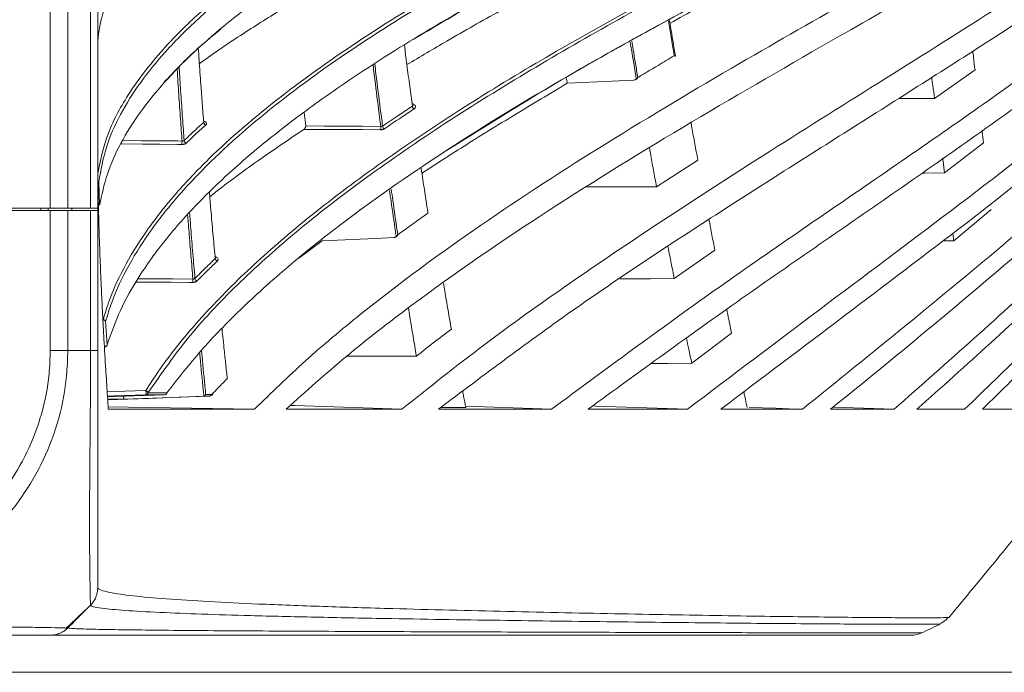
# Model space of a CAD drawing. Header units: millimetres. Extents: x 0 to 1118, y 0 to 864.
# Tile 143 of 256: x 392 to 412, y 410 to 423. Entities that reach past the tile are written whole.
import ezdxf

# ---------------------------------------------------------------- set-up
doc = ezdxf.new("R2010")
doc.units = ezdxf.units.MM
doc.styles.add('SLDTEXTSTYLE3', font='TXT', dxfattribs={"width": 0.605})
doc.dimstyles.new('SLDDIMSTYLE0', dxfattribs={"dimtxt": 3.175, "dimasz": 3.302, "dimexe": 0, "dimexo": 0.0625, "dimgap": 0.79375, "dimtad": 0, "dimtih": 1, "dimtoh": 1, "dimdec": 0, "dimlfac": 4, "dimrnd": 1e-09, "dimzin": 12, "dimdsep": 46, "dimtxsty": 'SLDTEXTSTYLE3', "dimsah": 1, "dimcen": 0.09, "dimadec": 0, "dimazin": 3, "dimtfac": 1, "dimtofl": 0, "dimtmove": 0, "dimatfit": 3, "dimfxl": 1, "dimfrac": 2, "dimtolj": 1, "dimtzin": 12, "dimarcsym": 0})
doc.dimstyles.new('SLDDIMSTYLE1', dxfattribs={"dimtxt": 3.175, "dimasz": 3.302, "dimexe": 0, "dimexo": 0.0625, "dimgap": 0.79375, "dimtad": 0, "dimtih": 1, "dimtoh": 1, "dimdec": 1, "dimlfac": 4, "dimrnd": 1e-09, "dimzin": 12, "dimdsep": 46, "dimtxsty": 'SLDTEXTSTYLE3', "dimsah": 1, "dimcen": 0.09, "dimadec": 0, "dimazin": 3, "dimtfac": 1, "dimtofl": 0, "dimtmove": 0, "dimatfit": 3, "dimfxl": 1, "dimfrac": 2, "dimtolj": 1, "dimtzin": 12, "dimarcsym": 0})

# ---------------------------------------------------------------- blocks, each defined once
blk = doc.blocks.new('_D')
at = {"color": 7, "linetype": 'Continuous', "lineweight": 0}
for p, q in [((297.585, 452.012), (447.586, 452.012)), ((445.986, 452.012), (445.986, 433.574)), ((445.986, 410.262), (445.986, 428.701)), ((390.092, 410.262), (447.586, 410.262))]:
    blk.add_line(p, q, dxfattribs=at)
for points in [[(445.986, 452.012), (445.478, 448.71), (446.494, 448.71)], [(445.986, 410.262), (446.494, 413.564), (445.478, 413.564)]]:
    blk.add_solid(points, dxfattribs=at)
at = {"color": 7, "linetype": 'Continuous', "lineweight": 0, "insert": (442.348, 432.794), "char_height": 3.175, "attachment_point": 1, "style": 'SLDTEXTSTYLE3'}
blk.add_mtext('167', dxfattribs=at)
blk = doc.blocks.new('_D_1')
at = {"color": 7, "linetype": 'Continuous', "lineweight": 0}
for p, q in [((378.572, 515.387), (455.724, 515.387)), ((454.124, 515.387), (454.124, 465.625)), ((454.124, 410.262), (454.124, 460.025)), ((390.092, 410.262), (455.724, 410.262))]:
    blk.add_line(p, q, dxfattribs=at)
for centre, start, end in [((453.54, 462.461), 153.4349, 206.5651), ((454.708, 462.461), 333.4349, 26.5651)]:
    blk.add_arc(centre, 5.448, start, end, dxfattribs=at)
for points in [[(454.124, 515.387), (453.616, 512.085), (454.632, 512.085)], [(454.124, 410.262), (454.632, 413.564), (453.616, 413.564)]]:
    blk.add_solid(points, dxfattribs=at)
at = {"color": 7, "linetype": 'Continuous', "lineweight": 0, "insert": (448.667, 464.117), "char_height": 3.175, "attachment_point": 1, "style": 'SLDTEXTSTYLE3'}
blk.add_mtext('420.5', dxfattribs=at)

msp = doc.modelspace()

# ---------------------------------------------------------------- linework, layer by layer
at = {"color": 7, "linetype": 'Continuous', "lineweight": 15}
for p, q in [((392.397, 419.637), (392.397, 476.387)), ((392.751, 476.387), (392.751, 419.637)), ((393.208, 419.637), (393.208, 476.387)), ((393.354, 476.387), (393.354, 419.637)), ((405.012, 422.708), (404.991, 422.836)), ((411.06, 422.426), (410.243, 421.852)), ((397.555, 421.294), (397.519, 421.567)), ((411.231, 420.953), (410.446, 420.346)), ((405.465, 420.607), (404.632, 420.068)), ((393.392, 419.692), (393.376, 420.17)), ((392.397, 419.637), (388.104, 419.637)), ((388.163, 419.587), (392.397, 419.587)), ((392.204, 419.637), (392.204, 419.587)), ((392.355, 419.637), (392.354, 419.587)), ((392.397, 419.637), (392.751, 419.637)), ((392.397, 416.763), (392.397, 419.587)), ((392.397, 419.587), (392.751, 419.587)), ((392.751, 419.637), (393.208, 419.637)), ((392.751, 419.587), (392.751, 416.762)), ((392.751, 419.587), (393.208, 419.587)), ((392.829, 419.637), (392.829, 419.587)), ((393.208, 419.637), (393.354, 419.637)), ((393.208, 416.762), (393.208, 419.587)), ((393.208, 419.587), (393.354, 419.587)), ((393.354, 419.637), (393.354, 419.587)), ((393.354, 419.587), (393.354, 416.763)), ((411.384, 419.611), (410.629, 418.975)), ((410.609, 419.124), (410.629, 418.975)), ((397.885, 418.973), (397.414, 418.627)), ((410.411, 418.973), (410.629, 418.975)), ((405.809, 418.788), (404.99, 418.213)), ((393.544, 416.874), (393.513, 417.345)), ((406.146, 417.11), (405.343, 416.503)), ((392.751, 416.762), (393.208, 416.762)), ((393.879, 415.781), (393.873, 415.836)), ((402.513, 415.575), (400.777, 415.635)), ((392.912, 411.32), (393.208, 411.616)), ((409.987, 411.06), (409.983, 411.06))]:
    msp.add_line(p, q, dxfattribs=at)
at = {"color": 7, "linetype": 'Continuous', "lineweight": 15, "flags": 128}
for points in [[(402.83, 422.157), (403.737, 422.201), (404.167, 422.222)], [(409.513, 421.848), (409.846, 421.85), (410.243, 421.852)], [(397.555, 421.294), (397.933, 421.292), (398.311, 421.29), (398.329, 421.29), (398.698, 421.288), (399.068, 421.286)], [(399.068, 421.218), (399.055, 421.218), (398.692, 421.22), (398.329, 421.222), (397.921, 421.224), (397.514, 421.226)], [(409.986, 420.342), (410.048, 420.343), (410.446, 420.346)], [(403.194, 420.066), (403.666, 420.066), (404.149, 420.067), (404.632, 420.068)], [(397.885, 418.973), (398.959, 419.025), (399.33, 419.043)], [(403.894, 418.208), (404.026, 418.208), (404.508, 418.211), (404.99, 418.213)], [(398.382, 416.647), (398.649, 416.647), (399.218, 416.648), (399.786, 416.648)], [(404.53, 416.497), (404.86, 416.499), (405.343, 416.503)], [(393.551, 415.825), (394.089, 415.844), (394.706, 415.865)], [(393.555, 415.765), (393.751, 415.772), (394.377, 415.794), (394.989, 415.815), (395.601, 415.837)], [(393.879, 415.781), (395.04, 415.821), (395.483, 415.837)], [(396.518, 415.575), (395.671, 415.59), (394.825, 415.604), (393.978, 415.619), (393.564, 415.626)], [(399.493, 415.575), (397.338, 415.649), (397.244, 415.652)], [(405.259, 415.575), (404.642, 415.596), (404.025, 415.617), (403.408, 415.639), (403.341, 415.641)], [(407.576, 415.575), (407.308, 415.584), (407.039, 415.593), (406.77, 415.603), (406.502, 415.612)], [(409.427, 415.575), (408.812, 415.596), (408.198, 415.617)]]:
    msp.add_lwpolyline(points, dxfattribs=at)
at = {"color": 9, "linetype": 'Continuous', "lineweight": 15, "flags": 128}
for points in [[(395.056, 420.921), (394.962, 420.922), (394.609, 420.925), (394.256, 420.929), (393.825, 420.933), (393.818, 420.933)], [(393.858, 421.001), (394.238, 420.997), (394.256, 420.997), (394.962, 420.991), (395.056, 420.99)], [(395.276, 418.135), (395.198, 418.136), (394.839, 418.138), (394.479, 418.14), (394.13, 418.142)], [(394.168, 418.211), (394.461, 418.209), (394.479, 418.209), (394.878, 418.207), (395.276, 418.204)], [(393.545, 415.927), (393.687, 415.932), (394.325, 415.953)], [(394.325, 415.864), (393.685, 415.843), (393.551, 415.838)]]:
    msp.add_lwpolyline(points, dxfattribs=at)
at = {"color": 7, "linetype": 'Continuous', "lineweight": 15}
for centre, radius, start, end in [((399.783, 421.705), 0.0785, 187.0001, 236.5043), ((395.558, 421.373), 0.0653, 186.5765, 248.116), ((399.924, 421.252), 0.857, 177.7067, 182.2933), ((399.18, 421.302), 0.0772, 187.1382, 237.5985), ((395.882, 420.956), 0.827, 177.6328, 182.3672), ((395.162, 421.008), 0.064, 186.692, 249.6773), ((395.794, 418.628), 0.0679, 188.0742, 246.4935), ((396.123, 418.17), 0.848, 177.6683, 182.3317), ((395.383, 418.225), 0.0664, 188.2044, 248.0762), ((394.076, 415.909), 0.253, 349.8594, 10.1406), ((394.311, 415.896), 0.0587, 8.5834, 77.0305), ((394.322, 415.913), 0.0483, 273.3436, 350.834), ((394.703, 415.913), 0.0476, 273.7203, 349.6894), ((394.704, 415.915), 0.05, 272.0085, 323.752), ((394.722, 415.902), 0.0285, 324.5506, 4.1968), ((395.597, 415.882), 0.0454, 274.8656, 346.6446), ((392.397, 411.512), 0.5, 270, 298.9026), ((409.775, 411.512), 0.5, 269.9952, 294.7093)]:
    msp.add_arc(centre, radius, start, end, dxfattribs=at)
at = {"color": 9, "linetype": 'Continuous', "lineweight": 15}
msp.add_arc((395.652, 415.887), 0.0238, 318.5719, 8.1275, dxfattribs=at)
at = {"color": 7, "linetype": 'Continuous', "lineweight": 15}
for points, knots in [([(393.354, 422.85), (393.354, 422.85), (393.354, 423.053), (393.406, 423.465), (393.637, 424.08), (394.015, 424.692), (394.574, 425.349), (395.341, 426.042), (396.328, 426.761), (397.447, 427.452), (398.644, 428.101), (399.886, 428.707), (401.579, 429.467), (403.819, 430.373), (406.635, 431.405), (408.573, 432.064), (409.543, 432.394)], [0, 0, 0, 0, 0.000001, 0.049648, 0.10042, 0.151729, 0.204059, 0.271398, 0.339321, 0.408589, 0.478159, 0.542737, 0.607435, 0.737416, 0.868627, 1, 1, 1, 1]), ([(409.708, 430.819), (408.433, 430.317), (406.52, 429.563), (404.047, 428.508), (402.09, 427.62), (400.067, 426.616), (398.375, 425.656), (397.118, 424.837), (396.227, 424.188), (395.416, 423.509), (394.741, 422.836), (394.201, 422.174), (393.798, 421.529), (393.499, 420.858), (393.417, 420.401), (393.376, 420.17)], [0, 0, 0, 0, 0.17646, 0.264807, 0.353233, 0.463602, 0.574431, 0.631019, 0.687761, 0.745284, 0.802792, 0.851155, 0.900415, 0.949663, 1, 1, 1, 1]), ([(393.392, 419.692), (393.436, 419.903), (393.524, 420.324), (393.809, 420.952), (394.197, 421.571), (394.715, 422.211), (395.361, 422.861), (396.138, 423.52), (397.001, 424.158), (398.267, 424.994), (400.017, 425.993), (402.111, 427.032), (404.109, 427.936), (406.582, 428.99), (408.495, 429.747), (409.771, 430.251)], [0, 0, 0, 0, 0.0462554, 0.0925197, 0.1402507, 0.1879926, 0.2432132, 0.2987318, 0.3549678, 0.4113767, 0.5277946, 0.6448705, 0.7335019, 0.8222237, 1, 1, 1, 1]), ([(393.462, 417.379), (393.503, 417.513), (393.619, 417.894), (393.911, 418.515), (394.366, 419.237), (394.929, 419.944), (395.783, 420.84), (397.013, 421.894), (398.684, 423.076), (400.518, 424.201), (402.399, 425.235), (404.278, 426.189), (406.745, 427.373), (408.646, 428.227), (409.914, 428.798)], [0, 0, 0, 0, 0.027034, 0.077468, 0.128298, 0.180155, 0.232282, 0.331525, 0.431681, 0.533683, 0.636027, 0.72689, 0.817834, 1, 1, 1, 1]), ([(409.944, 428.738), (408.678, 428.17), (406.779, 427.316), (404.313, 426.133), (402.45, 425.187), (400.596, 424.169), (398.779, 423.059), (397.09, 421.871), (395.844, 420.808), (394.99, 419.911), (394.431, 419.214), (393.968, 418.487), (393.671, 417.859), (393.552, 417.474), (393.513, 417.345)], [0, 0, 0, 0, 0.182172, 0.273339, 0.364573, 0.464526, 0.564744, 0.666274, 0.768611, 0.819176, 0.869969, 0.921643, 0.973711, 1, 1, 1, 1]), ([(396.518, 415.575), (396.856, 415.903), (397.532, 416.562), (399.03, 417.816), (401.046, 419.299), (403.628, 420.969), (406.954, 422.951), (410.247, 424.797), (413.386, 426.603), (414.869, 427.568), (415.612, 428.051)], [0, 0, 0, 0, 0.066779, 0.133773, 0.26881, 0.402355, 0.53617, 0.768031, 0.883937, 1, 1, 1, 1]), ([(415.616, 427.494), (415.039, 427.109), (413.885, 426.338), (411.445, 424.884), (408.57, 423.252), (405.333, 421.386), (402.411, 419.592), (400.098, 418.002), (398.356, 416.651), (397.556, 415.934), (397.155, 415.575)], [0, 0, 0, 0, 0.095071, 0.190331, 0.381226, 0.535051, 0.688989, 0.843942, 0.921866, 1, 1, 1, 1]), ([(399.493, 415.575), (400.039, 416.01), (401.132, 416.88), (403.453, 418.537), (406.791, 420.726), (410.377, 422.945), (413.452, 424.925), (414.899, 425.984), (415.622, 426.514)], [0, 0, 0, 0, 0.110153, 0.22051, 0.442021, 0.720891, 0.860334, 1, 1, 1, 1]), ([(394.75, 415.904), (394.974, 416.191), (395.422, 416.767), (396.233, 417.599), (397.131, 418.412), (398.486, 419.505), (400.377, 420.825), (403.181, 422.529), (406.493, 424.323), (408.996, 425.597), (410.248, 426.235)], [0, 0, 0, 0, 0.0672991, 0.1349576, 0.2049979, 0.2752537, 0.4256459, 0.5768715, 0.7882914, 1, 1, 1, 1]), ([(410.218, 426.216), (408.968, 425.578), (406.466, 424.301), (403.148, 422.52), (401.201, 421.304), (400.394, 420.8)], [0, 0, 0, 0, 0.369278, 0.738779, 1, 1, 1, 1]), ([(393.544, 416.874), (393.626, 417.107), (393.792, 417.576), (394.209, 418.312), (394.769, 419.081), (395.496, 419.877), (396.332, 420.648), (397.249, 421.385), (398.412, 422.222), (399.849, 423.144), (401.593, 424.143), (403.416, 425.106), (404.679, 425.721), (405.31, 426.029)], [0, 0, 0, 0, 0.062001, 0.124474, 0.201267, 0.27863, 0.357371, 0.436443, 0.513057, 0.634047, 0.755443, 0.877647, 1, 1, 1, 1]), ([(405.068, 425.903), (404.949, 425.845), (404.249, 425.506), (402.986, 424.872), (401.31, 423.983), (400.252, 423.356), (399.722, 423.042)], [0, 0, 0, 0, 0.06386, 0.375468, 0.687378, 1, 1, 1, 1]), ([(415.626, 425.993), (415.016, 425.537), (413.797, 424.625), (411.53, 423.122), (408.885, 421.446), (405.907, 419.563), (402.975, 417.638), (401.145, 416.263), (400.229, 415.575)], [0, 0, 0, 0, 0.124694, 0.249668, 0.437172, 0.624681, 0.812161, 1, 1, 1, 1]), ([(402.513, 415.575), (403.601, 416.379), (405.777, 417.986), (409.157, 420.286), (411.94, 422.222), (414.098, 423.819), (415.12, 424.661), (415.631, 425.082)], [0, 0, 0, 0, 0.250999, 0.501937, 0.750722, 0.875277, 1, 1, 1, 1]), ([(415.634, 424.6), (415.151, 424.196), (414.184, 423.387), (412.141, 421.849), (409.518, 419.998), (406.335, 417.82), (404.278, 416.323), (403.25, 415.575)], [0, 0, 0, 0, 0.125531, 0.251274, 0.502305, 0.751134, 1, 1, 1, 1]), ([(407.163, 424.648), (407.151, 424.641), (406.767, 424.424), (406.012, 423.997), (405.273, 423.575), (404.904, 423.364)], [0, 0, 0, 0, 0.016088, 0.509102, 1, 1, 1, 1]), ([(394.325, 415.953), (394.39, 416.055), (394.688, 416.516), (395.32, 417.313), (396.296, 418.322), (397.402, 419.293), (398.702, 420.299), (400.193, 421.327), (402.398, 422.711), (404.155, 423.675), (405.317, 424.313)], [0, 0, 0, 0, 0.030235, 0.137044, 0.244726, 0.354403, 0.464522, 0.599691, 0.735216, 1, 1, 1, 1]), ([(405.556, 424.366), (404.949, 424.039), (403.736, 423.383), (401.97, 422.36), (400.262, 421.295), (398.73, 420.238), (397.379, 419.192), (396.221, 418.159), (395.177, 417.07), (394.64, 416.294), (394.369, 415.905)], [0, 0, 0, 0, 0.135316, 0.270736, 0.406675, 0.542928, 0.656515, 0.770554, 0.884756, 1, 1, 1, 1]), ([(402.449, 424.153), (402.124, 423.975), (401.434, 423.599), (400.48, 423.06), (399.863, 422.692), (399.594, 422.533)], [0, 0, 0, 0, 0.336518, 0.711647, 1, 1, 1, 1]), ([(397.203, 423.735), (396.934, 423.567), (396.364, 423.21), (395.765, 422.815), (395.448, 422.582), (395.405, 422.55)], [0, 0, 0, 0, 0.436102, 0.922917, 1, 1, 1, 1]), ([(405.259, 415.575), (406.145, 416.245), (407.917, 417.586), (410.582, 419.578), (413.205, 421.6), (414.827, 423.041), (415.639, 423.762)], [0, 0, 0, 0, 0.250929, 0.501851, 0.750682, 1, 1, 1, 1]), ([(404.991, 422.836), (404.988, 422.852), (404.956, 423.044), (404.924, 423.242), (404.894, 423.423)], [0, 0, 0, 0, 0.0860385, 1, 1, 1, 1]), ([(415.642, 423.321), (415.266, 422.974), (414.512, 422.279), (412.935, 420.943), (410.903, 419.331), (408.412, 417.452), (406.757, 416.201), (405.93, 415.575)], [0, 0, 0, 0, 0.12547, 0.251078, 0.502023, 0.751008, 1, 1, 1, 1]), ([(395.839, 423.25), (395.682, 423.122), (395.255, 422.775), (394.909, 422.406), (394.691, 422.173)], [0, 0, 0, 0, 0.368915, 1, 1, 1, 1]), ([(395.494, 421.366), (395.484, 421.493), (395.464, 421.747), (395.433, 422.166), (395.406, 422.539), (395.389, 422.785), (395.383, 422.867)], [0, 0, 0, 0, 0.2567877, 0.5135986, 0.838714, 1, 1, 1, 1]), ([(399.706, 421.696), (399.688, 421.828), (399.65, 422.106), (399.596, 422.517), (399.56, 422.797), (399.544, 422.927)], [0, 0, 0, 0, 0.325688, 0.685718, 1, 1, 1, 1]), ([(404.255, 422.273), (404.323, 422.314), (404.46, 422.396), (404.651, 422.51), (404.828, 422.615), (404.936, 422.679), (404.99, 422.711)], [0, 0, 0, 0, 0.279422, 0.558845, 0.779422, 1, 1, 1, 1]), ([(405, 422.718), (405.003, 422.717), (405.008, 422.713), (405.012, 422.709), (405.013, 422.706), (405.006, 422.706), (404.997, 422.709), (404.991, 422.711), (404.99, 422.711)], [0, 0, 0, 0, 0.1264217, 0.2523146, 0.4279794, 0.6808994, 0.9929116, 1, 1, 1, 1]), ([(411.015, 422.808), (411.02, 422.764), (411.035, 422.635), (411.05, 422.509), (411.06, 422.426)], [0, 0, 0, 0, 0.341365, 1, 1, 1, 1]), ([(407.576, 415.575), (408.275, 416.139), (409.671, 417.266), (411.737, 418.975), (413.757, 420.72), (415.016, 421.946), (415.646, 422.56)], [0, 0, 0, 0, 0.250726, 0.50146, 0.750528, 1, 1, 1, 1]), ([(402.83, 422.157), (402.824, 422.194), (402.817, 422.234), (402.81, 422.275), (402.81, 422.278)], [0, 0, 0, 0, 0.9297722, 1, 1, 1, 1]), ([(404.227, 422.24), (404.23, 422.242), (404.236, 422.247), (404.244, 422.255), (404.25, 422.264), (404.253, 422.27), (404.255, 422.273), (404.255, 422.273)], [0, 0, 0, 0, 0.273672, 0.555193, 0.768581, 0.984546, 1, 1, 1, 1]), ([(410.186, 422.278), (410.193, 422.222), (410.213, 422.078), (410.232, 421.938), (410.243, 421.852)], [0, 0, 0, 0, 0.390814, 1, 1, 1, 1]), ([(402.83, 422.157), (402.477, 421.945), (401.771, 421.523), (400.792, 420.919), (400.175, 420.519), (399.898, 420.34)], [0, 0, 0, 0, 0.355398, 0.710867, 1, 1, 1, 1]), ([(404.167, 422.222), (404.173, 422.222), (404.186, 422.223), (404.203, 422.228), (404.217, 422.233), (404.224, 422.237), (404.227, 422.24)], [0, 0, 0, 0, 0.295161, 0.599326, 0.796845, 1, 1, 1, 1]), ([(415.648, 422.162), (415.059, 421.581), (413.882, 420.42), (412.004, 418.769), (410.088, 417.157), (408.793, 416.102), (408.146, 415.575)], [0, 0, 0, 0, 0.250761, 0.501478, 0.750707, 1, 1, 1, 1]), ([(399.104, 421.292), (399.159, 421.33), (399.269, 421.405), (399.424, 421.509), (399.57, 421.606), (399.66, 421.666), (399.706, 421.696)], [0, 0, 0, 0, 0.276618, 0.553243, 0.77662, 1, 1, 1, 1]), ([(399.706, 421.696), (399.708, 421.697), (399.714, 421.702), (399.719, 421.71), (399.719, 421.717), (399.718, 421.72)], [0, 0, 0, 0, 0.30111, 0.701419, 1, 1, 1, 1]), ([(399.719, 421.719), (399.719, 421.719), (399.719, 421.719), (399.719, 421.72), (399.719, 421.72)], [0, 0, 0, 0, 0.881522, 1, 1, 1, 1]), ([(399.74, 421.64), (399.695, 421.61), (399.605, 421.55), (399.459, 421.453), (399.304, 421.349), (399.194, 421.274), (399.139, 421.237)], [0, 0, 0, 0, 0.223382, 0.446768, 0.72338, 1, 1, 1, 1]), ([(409.427, 415.575), (409.968, 416.051), (411.049, 417.002), (412.636, 418.456), (414.185, 419.938), (415.163, 420.967), (415.652, 421.481)], [0, 0, 0, 0, 0.2504989, 0.501006, 0.7503622, 1, 1, 1, 1]), ([(395.098, 421), (395.133, 421.033), (395.203, 421.1), (395.304, 421.194), (395.401, 421.282), (395.463, 421.338), (395.494, 421.366)], [0, 0, 0, 0, 0.270318, 0.540656, 0.770322, 1, 1, 1, 1]), ([(395.534, 421.312), (395.503, 421.285), (395.441, 421.229), (395.345, 421.141), (395.244, 421.047), (395.174, 420.981), (395.139, 420.948)], [0, 0, 0, 0, 0.229675, 0.459361, 0.729671, 1, 1, 1, 1]), ([(395.494, 421.366), (395.494, 421.366), (395.498, 421.369), (395.501, 421.375), (395.501, 421.38), (395.5, 421.382)], [0, 0, 0, 0, 0.107521, 0.660122, 1, 1, 1, 1]), ([(395.502, 421.377), (395.502, 421.377), (395.502, 421.377), (395.502, 421.38), (395.501, 421.382)], [0, 0, 0, 0, 0.388157, 1, 1, 1, 1]), ([(397.514, 421.226), (397.52, 421.23), (397.53, 421.238), (397.543, 421.254), (397.551, 421.269), (397.555, 421.283), (397.555, 421.29), (397.555, 421.294)], [0, 0, 0, 0, 0.283373, 0.520964, 0.699459, 0.844378, 1, 1, 1, 1]), ([(399.068, 421.286), (399.069, 421.286), (399.071, 421.286), (399.076, 421.286), (399.083, 421.286), (399.091, 421.287), (399.098, 421.289), (399.102, 421.291), (399.104, 421.292)], [0, 0, 0, 0, 0.0829849, 0.1663108, 0.3728636, 0.5851357, 0.7895563, 1, 1, 1, 1]), ([(405.328, 421.364), (405.334, 421.331), (405.359, 421.187), (405.405, 420.934), (405.445, 420.716), (405.465, 420.607)], [0, 0, 0, 0, 0.126745, 0.563341, 1, 1, 1, 1]), ([(397.514, 421.226), (397.24, 421.04), (396.661, 420.647), (396.028, 420.193), (395.682, 419.919), (395.616, 419.866)], [0, 0, 0, 0, 0.4196845, 0.8878585, 1, 1, 1, 1]), ([(399.068, 421.218), (399.07, 421.218), (399.074, 421.218), (399.084, 421.218), (399.097, 421.22), (399.113, 421.224), (399.127, 421.23), (399.135, 421.234), (399.139, 421.237)], [0, 0, 0, 0, 0.082227, 0.164807, 0.370642, 0.582319, 0.788173, 1, 1, 1, 1]), ([(415.653, 421.129), (415.198, 420.645), (414.288, 419.676), (412.852, 418.279), (411.384, 416.912), (410.386, 416.021), (409.887, 415.575)], [0, 0, 0, 0, 0.25049, 0.500962, 0.750437, 1, 1, 1, 1]), ([(411.201, 421.208), (411.202, 421.2), (411.212, 421.113), (411.222, 421.029), (411.231, 420.953)], [0, 0, 0, 0, 0.0999675, 1, 1, 1, 1]), ([(393.354, 420.906), (393.355, 420.81), (393.355, 420.576), (393.359, 420.157), (393.368, 419.668), (393.382, 419.173), (393.397, 418.732), (393.413, 418.334), (393.431, 417.929), (393.453, 417.484), (393.482, 416.954), (393.514, 416.416), (393.544, 415.944), (393.561, 415.679), (393.568, 415.575)], [0, 0, 0, 0, 0.053622, 0.132081, 0.235371, 0.328882, 0.410565, 0.483253, 0.552841, 0.638508, 0.733924, 0.850887, 0.941429, 1, 1, 1, 1]), ([(395.056, 420.99), (395.059, 420.99), (395.065, 420.989), (395.073, 420.99), (395.08, 420.991), (395.087, 420.993), (395.093, 420.996), (395.097, 420.999), (395.098, 421)], [0, 0, 0, 0, 0.164826, 0.334243, 0.498659, 0.66781, 0.831482, 1, 1, 1, 1]), ([(395.056, 420.921), (395.062, 420.922), (395.073, 420.922), (395.089, 420.924), (395.104, 420.928), (395.118, 420.933), (395.13, 420.94), (395.136, 420.945), (395.139, 420.948)], [0, 0, 0, 0, 0.164042, 0.332735, 0.497169, 0.666335, 0.83078, 1, 1, 1, 1]), ([(404.49, 420.845), (404.496, 420.811), (404.522, 420.663), (404.57, 420.403), (404.611, 420.18), (404.632, 420.068)], [0, 0, 0, 0, 0.127289, 0.563613, 1, 1, 1, 1]), ([(410.406, 420.642), (410.409, 420.622), (410.422, 420.522), (410.435, 420.425), (410.446, 420.346)], [0, 0, 0, 0, 0.196661, 1, 1, 1, 1]), ([(410.85, 415.575), (411.266, 415.976), (412.099, 416.778), (413.319, 418.003), (414.513, 419.249), (415.275, 420.104), (415.656, 420.532)], [0, 0, 0, 0, 0.250317, 0.50064, 0.750233, 1, 1, 1, 1]), ([(400.019, 419.534), (400.005, 419.627), (399.971, 419.849), (399.925, 420.151), (399.894, 420.362), (399.883, 420.441)], [0, 0, 0, 0, 0.308047, 0.742506, 1, 1, 1, 1]), ([(415.657, 420.227), (415.303, 419.826), (414.594, 419.023), (413.489, 417.853), (412.361, 416.703), (411.593, 415.951), (411.209, 415.575)], [0, 0, 0, 0, 0.250292, 0.500577, 0.75025, 1, 1, 1, 1]), ([(395.726, 418.618), (395.725, 418.633), (395.709, 418.803), (395.679, 419.131), (395.641, 419.567), (395.617, 419.847), (395.607, 419.968)], [0, 0, 0, 0, 0.033383, 0.383856, 0.73438, 1, 1, 1, 1]), ([(399.411, 419.097), (399.467, 419.137), (399.578, 419.219), (399.735, 419.332), (399.882, 419.438), (399.973, 419.502), (400.019, 419.534)], [0, 0, 0, 0, 0.277089, 0.554185, 0.777091, 1, 1, 1, 1]), ([(405.69, 419.406), (405.69, 419.404), (405.71, 419.298), (405.75, 419.092), (405.79, 418.889), (405.809, 418.788)], [0, 0, 0, 0, 0.008304, 0.504117, 1, 1, 1, 1]), ([(399.38, 419.058), (399.382, 419.06), (399.388, 419.063), (399.396, 419.072), (399.404, 419.082), (399.409, 419.092), (399.411, 419.096), (399.411, 419.097)], [0, 0, 0, 0, 0.194383, 0.393009, 0.685124, 0.986433, 1, 1, 1, 1]), ([(399.33, 419.043), (399.335, 419.044), (399.345, 419.045), (399.359, 419.048), (399.371, 419.053), (399.377, 419.056), (399.38, 419.058)], [0, 0, 0, 0, 0.2888, 0.586022, 0.790616, 1, 1, 1, 1]), ([(404.864, 418.855), (404.864, 418.851), (404.886, 418.74), (404.928, 418.525), (404.97, 418.317), (404.99, 418.213)], [0, 0, 0, 0, 0.018537, 0.509233, 1, 1, 1, 1]), ([(395.317, 418.216), (395.353, 418.252), (395.426, 418.326), (395.531, 418.429), (395.631, 418.527), (395.694, 418.588), (395.726, 418.618)], [0, 0, 0, 0, 0.270904, 0.541826, 0.770908, 1, 1, 1, 1]), ([(395.766, 418.565), (395.735, 418.535), (395.671, 418.474), (395.571, 418.377), (395.466, 418.273), (395.394, 418.2), (395.358, 418.164)], [0, 0, 0, 0, 0.2290905, 0.4581912, 0.7290866, 1, 1, 1, 1]), ([(395.726, 418.618), (395.727, 418.619), (395.731, 418.622), (395.734, 418.628), (395.734, 418.635), (395.734, 418.637)], [0, 0, 0, 0, 0.12506, 0.656616, 1, 1, 1, 1]), ([(395.734, 418.636), (395.734, 418.636), (395.734, 418.636), (395.734, 418.637), (395.734, 418.637)], [0, 0, 0, 0, 0.724554, 1, 1, 1, 1]), ([(395.276, 418.204), (395.278, 418.204), (395.284, 418.204), (395.292, 418.205), (395.299, 418.206), (395.306, 418.208), (395.312, 418.212), (395.316, 418.214), (395.317, 418.216)], [0, 0, 0, 0, 0.160112, 0.324253, 0.491215, 0.662966, 0.829021, 1, 1, 1, 1]), ([(395.276, 418.135), (395.281, 418.136), (395.292, 418.136), (395.307, 418.138), (395.322, 418.142), (395.336, 418.148), (395.349, 418.155), (395.355, 418.161), (395.358, 418.164)], [0, 0, 0, 0, 0.159226, 0.322549, 0.489495, 0.661236, 0.828193, 1, 1, 1, 1]), ([(400.332, 418.115), (400.34, 418.065), (400.371, 417.883), (400.424, 417.574), (400.469, 417.317), (400.491, 417.188)], [0, 0, 0, 0, 0.158735, 0.579334, 1, 1, 1, 1]), ([(399.625, 417.62), (399.634, 417.561), (399.666, 417.367), (399.719, 417.042), (399.764, 416.78), (399.786, 416.648)], [0, 0, 0, 0, 0.179196, 0.589565, 1, 1, 1, 1]), ([(406.048, 417.59), (406.061, 417.523), (406.094, 417.361), (406.127, 417.203), (406.146, 417.11)], [0, 0, 0, 0, 0.414687, 1, 1, 1, 1]), ([(393.513, 417.345), (393.512, 417.349), (393.51, 417.357), (393.5, 417.368), (393.486, 417.376), (393.473, 417.379), (393.464, 417.379), (393.462, 417.379)], [0, 0, 0, 0, 0.225577, 0.450961, 0.680862, 0.912028, 1, 1, 1, 1]), ([(395.969, 416.192), (395.958, 416.288), (395.938, 416.48), (395.903, 416.814), (395.878, 417.055), (395.864, 417.197)], [0, 0, 0, 0, 0.289668, 0.579354, 1, 1, 1, 1]), ([(400.491, 417.188), (400.373, 417.099), (400.136, 416.92), (399.903, 416.739), (399.786, 416.648)], [0, 0, 0, 0, 0.499979, 1, 1, 1, 1]), ([(405.237, 417.006), (405.252, 416.934), (405.288, 416.764), (405.323, 416.598), (405.343, 416.503)], [0, 0, 0, 0, 0.426613, 1, 1, 1, 1]), ([(387.604, 411.97), (388.002, 411.998), (388.682, 412.046), (389.591, 412.384), (390.336, 412.806), (390.987, 413.35), (391.528, 413.992), (391.948, 414.7), (392.239, 415.471), (392.379, 416.169), (392.392, 416.603), (392.397, 416.763)], [0, 0, 0, 0, 0.1584128, 0.2711139, 0.3838354, 0.4991898, 0.6083334, 0.7174776, 0.826751, 0.9360043, 1, 1, 1, 1]), ([(392.751, 416.762), (392.745, 416.59), (392.731, 416.128), (392.588, 415.377), (392.282, 414.549), (391.834, 413.779), (391.253, 413.088), (390.551, 412.505), (389.748, 412.054), (388.768, 411.697), (388.032, 411.646), (387.604, 411.616)], [0, 0, 0, 0, 0.063881, 0.171582, 0.282525, 0.390047, 0.500815, 0.616212, 0.727169, 0.841682, 1, 1, 1, 1]), ([(393.208, 411.616), (393.208, 411.621), (393.208, 411.636), (393.204, 411.782), (393.198, 412.087), (393.192, 412.532), (393.189, 413.078), (393.19, 413.723), (393.195, 414.449), (393.203, 415.228), (393.208, 416.009), (393.208, 416.509), (393.208, 416.762)], [0, 0, 0, 0, 0.065796, 0.172761, 0.282893, 0.389757, 0.499797, 0.596871, 0.703946, 0.814211, 0.906126, 1, 1, 1, 1]), ([(393.354, 416.763), (393.354, 416.53), (393.354, 416.064), (393.354, 415.342), (393.354, 414.619), (393.354, 413.945), (393.354, 413.346), (393.354, 412.837), (393.354, 412.419), (393.354, 412.13), (393.354, 411.988), (393.354, 411.975), (393.354, 411.97)], [0, 0, 0, 0, 0.0929147, 0.1858152, 0.2944776, 0.4031621, 0.5002013, 0.6086254, 0.7170441, 0.8255688, 0.9340808, 1, 1, 1, 1]), ([(393.496, 416.837), (393.502, 416.837), (393.513, 416.839), (393.527, 416.845), (393.538, 416.855), (393.543, 416.865), (393.544, 416.871), (393.544, 416.874)], [0, 0, 0, 0, 0.214156, 0.428521, 0.63833, 0.846129, 1, 1, 1, 1]), ([(395.675, 415.891), (395.699, 415.916), (395.754, 415.973), (395.83, 416.052), (395.904, 416.127), (395.947, 416.17), (395.969, 416.192)], [0, 0, 0, 0, 0.250128, 0.563863, 0.78193, 1, 1, 1, 1]), ([(400.72, 415.935), (400.727, 415.901), (400.747, 415.792), (400.768, 415.684), (400.782, 415.611)], [0, 0, 0, 0, 0.318703, 1, 1, 1, 1]), ([(406.394, 415.925), (406.4, 415.895), (406.422, 415.789), (406.445, 415.686), (406.461, 415.612)], [0, 0, 0, 0, 0.282702, 1, 1, 1, 1]), ([(410.53, 411.366), (410.846, 411.748), (411.647, 412.719), (412.642, 413.94), (413.516, 415.027), (413.976, 415.603), (414.244, 415.944), (414.315, 416.034)], [0, 0, 0, 0, 0.249425, 0.633548, 0.784945, 0.943139, 1, 1, 1, 1]), ([(393.879, 415.781), (393.778, 415.781), (393.666, 415.781), (393.565, 415.781), (393.554, 415.781)], [0, 0, 0, 0, 0.899167, 1, 1, 1, 1]), ([(394.706, 415.865), (394.673, 415.865), (394.606, 415.865), (394.509, 415.865), (394.415, 415.865), (394.355, 415.865), (394.325, 415.864)], [0, 0, 0, 0, 0.249917, 0.499866, 0.749915, 1, 1, 1, 1]), ([(394.369, 415.905), (394.399, 415.905), (394.459, 415.905), (394.553, 415.905), (394.65, 415.904), (394.717, 415.904), (394.75, 415.904)], [0, 0, 0, 0, 0.249913, 0.499863, 0.749915, 1, 1, 1, 1]), ([(395.483, 415.837), (395.484, 415.837), (395.486, 415.837), (395.489, 415.837), (395.493, 415.838), (395.495, 415.839), (395.496, 415.839)], [0, 0, 0, 0, 0.246107, 0.493562, 0.745811, 1, 1, 1, 1]), ([(395.601, 415.837), (395.599, 415.837), (395.586, 415.837), (395.559, 415.837), (395.523, 415.837), (395.496, 415.837), (395.483, 415.837)], [0, 0, 0, 0, 0.067955, 0.32228, 0.661139, 1, 1, 1, 1]), ([(395.496, 415.839), (395.501, 415.841), (395.513, 415.845), (395.526, 415.857), (395.532, 415.867), (395.535, 415.872), (395.535, 415.872)], [0, 0, 0, 0, 0.3420922, 0.6831813, 0.9849079, 1, 1, 1, 1]), ([(395.535, 415.872), (395.546, 415.872), (395.569, 415.872), (395.601, 415.872), (395.625, 415.872), (395.638, 415.872), (395.642, 415.872)], [0, 0, 0, 0, 0.321086, 0.6421733, 0.8910233, 1, 1, 1, 1]), ([(395.602, 415.838), (395.604, 415.837), (395.613, 415.836), (395.632, 415.843), (395.653, 415.855), (395.664, 415.867), (395.669, 415.872)], [0, 0, 0, 0, 0.052623, 0.362856, 0.746496, 1, 1, 1, 1]), ([(395.675, 415.891), (395.673, 415.888), (395.668, 415.883), (395.659, 415.877), (395.651, 415.873), (395.645, 415.872), (395.642, 415.872)], [0, 0, 0, 0, 0.213778, 0.431178, 0.710698, 1, 1, 1, 1]), ([(393.568, 415.575), (393.63, 415.575), (393.755, 415.575), (394.018, 415.575), (394.33, 415.575), (394.811, 415.575), (395.512, 415.575), (396.182, 415.575), (396.518, 415.575)], [0, 0, 0, 0, 0.125432, 0.251258, 0.376677, 0.502383, 0.750535, 1, 1, 1, 1]), ([(397.155, 415.575), (397.34, 415.575), (397.709, 415.575), (398.288, 415.575), (398.882, 415.575), (399.289, 415.575), (399.493, 415.575)], [0, 0, 0, 0, 0.250191, 0.500378, 0.750155, 1, 1, 1, 1]), ([(400.229, 415.575), (400.417, 415.575), (400.792, 415.575), (401.362, 415.575), (401.936, 415.575), (402.32, 415.575), (402.513, 415.575)], [0, 0, 0, 0, 0.250031, 0.500062, 0.750029, 1, 1, 1, 1]), ([(400.782, 415.611), (400.699, 415.611), (400.53, 415.611), (400.363, 415.61), (400.278, 415.61)], [0, 0, 0, 0, 0.492307, 1, 1, 1, 1]), ([(403.25, 415.575), (403.418, 415.575), (403.755, 415.575), (404.26, 415.575), (404.762, 415.575), (405.094, 415.575), (405.259, 415.575)], [0, 0, 0, 0, 0.250024, 0.500048, 0.750021, 1, 1, 1, 1]), ([(405.93, 415.575), (406.071, 415.575), (406.351, 415.575), (406.766, 415.575), (407.176, 415.575), (407.443, 415.575), (407.576, 415.575)], [0, 0, 0, 0, 0.250073, 0.500148, 0.750059, 1, 1, 1, 1]), ([(408.146, 415.575), (408.257, 415.575), (408.479, 415.575), (408.802, 415.575), (409.12, 415.575), (409.324, 415.575), (409.427, 415.575)], [0, 0, 0, 0, 0.250114, 0.500229, 0.750089, 1, 1, 1, 1]), ([(409.887, 415.575), (409.971, 415.575), (410.14, 415.575), (410.384, 415.575), (410.622, 415.575), (410.774, 415.575), (410.85, 415.575)], [0, 0, 0, 0, 0.250125, 0.50025, 0.750097, 1, 1, 1, 1]), ([(411.209, 415.575), (411.272, 415.575), (411.397, 415.575), (411.578, 415.575), (411.752, 415.575), (411.863, 415.575), (411.918, 415.575)], [0, 0, 0, 0, 0.250115, 0.50023, 0.750089, 1, 1, 1, 1]), ([(393.354, 411.969), (393.354, 411.969), (393.354, 411.969), (393.354, 411.969), (393.355, 411.968), (393.355, 411.968), (393.355, 411.968)], [0, 0, 0, 0, 0.00011, 0.000707, 0.500346, 1, 1, 1, 1]), ([(392.703, 411.145), (392.761, 411.197), (392.936, 411.352), (393.1, 411.514), (393.209, 411.621)], [0, 0, 0, 0, 0.334467, 1, 1, 1, 1]), ([(410.349, 411.242), (410.365, 411.25), (410.421, 411.276), (410.485, 411.324), (410.513, 411.371), (410.516, 411.376)], [0, 0, 0, 0, 0.270978, 0.919394, 1, 1, 1, 1]), ([(392.912, 411.32), (392.909, 411.317), (392.894, 411.302), (392.84, 411.247), (392.788, 411.196), (392.751, 411.159)], [0, 0, 0, 0, 0.051239, 0.304553, 1, 1, 1, 1]), ([(409.985, 411.059), (410.049, 411.089), (410.176, 411.149), (410.303, 411.208), (410.366, 411.238)], [0, 0, 0, 0, 0.500022, 1, 1, 1, 1]), ([(392.397, 411.012), (392.371, 411.012), (392.326, 411.012), (392.023, 411.012), (391.609, 411.012), (391.052, 411.012), (390.377, 411.012), (389.672, 411.012), (388.906, 411.012), (388.214, 411.012), (387.786, 411.012), (387.63, 411.012)], [0, 0, 0, 0, 0.147652, 0.256205, 0.364776, 0.499589, 0.608942, 0.718292, 0.827742, 0.937176, 1, 1, 1, 1]), ([(409.774, 411.012), (409.761, 411.012), (409.736, 411.012), (409.566, 411.012), (409.298, 411.012), (408.919, 411.012), (408.433, 411.012), (407.842, 411.012), (407.153, 411.012), (406.373, 411.012), (405.513, 411.012), (404.279, 411.012), (402.605, 411.012), (400.5, 411.012), (398.634, 411.012), (397.071, 411.012), (395.814, 411.012), (394.676, 411.012), (393.702, 411.012), (392.953, 411.012), (392.488, 411.012), (392.426, 411.012), (392.397, 411.012)], [0, 0, 0, 0, 0.039713, 0.079436, 0.119157, 0.158882, 0.198607, 0.238321, 0.278038, 0.317696, 0.357373, 0.397054, 0.476364, 0.555665, 0.634964, 0.688045, 0.741134, 0.794171, 0.847936, 0.90178, 0.955428, 1, 1, 1, 1])]:
    msp.add_open_spline(points, degree=3, knots=knots, dxfattribs=at)
at = {"color": 9, "linetype": 'Continuous', "lineweight": 15}
for points, knots in [([(393.354, 420.319), (393.402, 420.562), (393.504, 421.087), (393.945, 421.937), (394.573, 422.762), (395.334, 423.524), (396.105, 424.177), (397.111, 424.921), (398.389, 425.741), (400.136, 426.723), (402.022, 427.661), (404.011, 428.563), (406.485, 429.619), (408.401, 430.374), (409.679, 430.878)], [0, 0, 0, 0, 0.05345, 0.115234, 0.191366, 0.246163, 0.301247, 0.357025, 0.442498, 0.528369, 0.644409, 0.733146, 0.821978, 1, 1, 1, 1]), ([(404.99, 422.711), (404.979, 422.781), (404.949, 422.961), (404.91, 423.194), (404.883, 423.358), (404.874, 423.412)], [0, 0, 0, 0, 0.302273, 0.774263, 1, 1, 1, 1]), ([(404.227, 422.24), (404.223, 422.264), (404.19, 422.459), (404.148, 422.708), (404.111, 422.935), (404.102, 422.988)], [0, 0, 0, 0, 0.098834, 0.789476, 1, 1, 1, 1]), ([(404.133, 423.005), (404.142, 422.95), (404.167, 422.799), (404.207, 422.555), (404.239, 422.367), (404.255, 422.273)], [0, 0, 0, 0, 0.222863, 0.611414, 1, 1, 1, 1]), ([(394.997, 422.48), (395.003, 422.383), (395.02, 422.121), (395.049, 421.698), (395.076, 421.303), (395.093, 421.071), (395.098, 421)], [0, 0, 0, 0, 0.1952961, 0.5248368, 0.8544239, 1, 1, 1, 1]), ([(399.068, 421.286), (399.06, 421.346), (399.023, 421.63), (398.97, 422.039), (398.927, 422.394), (398.912, 422.519)], [0, 0, 0, 0, 0.14613, 0.700196, 1, 1, 1, 1]), ([(398.946, 422.541), (398.962, 422.413), (399.005, 422.055), (399.058, 421.64), (399.096, 421.354), (399.104, 421.292)], [0, 0, 0, 0, 0.303488, 0.850334, 1, 1, 1, 1]), ([(395.056, 420.99), (395.051, 421.059), (395.035, 421.289), (395.007, 421.683), (394.979, 422.097), (394.963, 422.351), (394.957, 422.44)], [0, 0, 0, 0, 0.144903, 0.481296, 0.817736, 1, 1, 1, 1]), ([(399.699, 421.745), (399.7, 421.745), (399.713, 421.743), (399.733, 421.733), (399.755, 421.715), (399.767, 421.694), (399.767, 421.672), (399.758, 421.653), (399.745, 421.644), (399.74, 421.64)], [0, 0, 0, 0, 0.019225, 0.192264, 0.365084, 0.536523, 0.706069, 0.874067, 1, 1, 1, 1]), ([(395.491, 421.396), (395.499, 421.393), (395.517, 421.387), (395.538, 421.372), (395.55, 421.353), (395.55, 421.333), (395.542, 421.32), (395.535, 421.313), (395.534, 421.312)], [0, 0, 0, 0, 0.1610408, 0.362461, 0.5631225, 0.7627057, 0.9613743, 1, 1, 1, 1]), ([(399.38, 419.058), (399.374, 419.094), (399.339, 419.332), (399.294, 419.642), (399.254, 419.921), (399.244, 419.992)], [0, 0, 0, 0, 0.1173148, 0.7738223, 1, 1, 1, 1]), ([(399.278, 420.016), (399.289, 419.941), (399.328, 419.659), (399.373, 419.354), (399.407, 419.124), (399.411, 419.097)], [0, 0, 0, 0, 0.241013, 0.908457, 1, 1, 1, 1]), ([(395.276, 418.204), (395.274, 418.225), (395.259, 418.401), (395.231, 418.735), (395.197, 419.144), (395.177, 419.399), (395.169, 419.494)], [0, 0, 0, 0, 0.048374, 0.41508, 0.781839, 1, 1, 1, 1]), ([(395.208, 419.537), (395.217, 419.433), (395.238, 419.158), (395.274, 418.717), (395.303, 418.383), (395.317, 418.216)], [0, 0, 0, 0, 0.232845, 0.61639, 1, 1, 1, 1]), ([(395.723, 418.658), (395.731, 418.655), (395.75, 418.649), (395.771, 418.631), (395.783, 418.611), (395.783, 418.589), (395.775, 418.574), (395.768, 418.567), (395.766, 418.565)], [0, 0, 0, 0, 0.1696288, 0.3673441, 0.5641565, 0.7597281, 0.9542779, 1, 1, 1, 1]), ([(395.496, 415.839), (395.492, 415.88), (395.466, 416.139), (395.437, 416.432), (395.413, 416.687), (395.41, 416.718)], [0, 0, 0, 0, 0.140049, 0.895153, 1, 1, 1, 1]), ([(395.448, 416.764), (395.452, 416.724), (395.477, 416.459), (395.506, 416.162), (395.531, 415.907), (395.535, 415.872)], [0, 0, 0, 0, 0.134785, 0.879189, 1, 1, 1, 1]), ([(393.355, 411.967), (393.37, 411.952), (393.4, 411.921), (393.618, 411.866), (394.034, 411.805), (394.719, 411.743), (395.58, 411.689), (396.643, 411.638), (397.891, 411.591), (399.573, 411.54), (401.626, 411.489), (403.566, 411.449), (405.041, 411.422), (406.09, 411.404), (407.06, 411.39), (407.934, 411.379), (408.695, 411.371), (409.331, 411.366), (409.836, 411.364), (410.209, 411.364), (410.439, 411.366), (410.541, 411.369), (410.526, 411.371), (410.523, 411.372)], [0, 0, 0, 0, 0.029751, 0.059671, 0.105701, 0.152143, 0.199533, 0.247129, 0.303079, 0.35913, 0.447754, 0.536729, 0.581384, 0.626079, 0.670871, 0.715763, 0.760617, 0.805497, 0.850544, 0.895416, 0.940455, 0.985306, 1, 1, 1, 1]), ([(410.351, 411.237), (410.354, 411.237), (410.368, 411.235), (410.267, 411.234), (410.04, 411.233), (409.669, 411.233), (409.166, 411.234), (408.532, 411.237), (407.773, 411.242), (406.902, 411.249), (405.934, 411.258), (404.886, 411.269), (403.412, 411.286), (401.47, 411.311), (399.415, 411.343), (397.73, 411.376), (396.488, 411.405), (395.436, 411.437), (394.576, 411.472), (393.88, 411.511), (393.458, 411.551), (393.245, 411.586), (393.221, 411.606), (393.208, 411.616)], [0, 0, 0, 0, 0.013636, 0.058332, 0.103041, 0.147914, 0.192628, 0.23751, 0.282209, 0.326872, 0.371645, 0.416229, 0.460861, 0.549844, 0.63862, 0.694791, 0.751038, 0.797716, 0.84438, 0.892104, 0.939804, 0.969819, 1, 1, 1, 1]), ([(387.632, 411.159), (387.8, 411.159), (388.256, 411.159), (389, 411.162), (389.822, 411.168), (390.588, 411.173), (391.315, 411.175), (391.915, 411.173), (392.352, 411.167), (392.628, 411.161), (392.67, 411.16), (392.688, 411.16)], [0, 0, 0, 0, 0.067138, 0.182638, 0.301576, 0.416957, 0.535791, 0.680177, 0.794756, 0.912682, 1, 1, 1, 1]), ([(392.751, 411.159), (392.774, 411.154), (392.817, 411.146), (393.143, 411.135), (393.607, 411.125), (394.223, 411.117), (394.957, 411.109), (395.784, 411.102), (396.981, 411.095), (398.625, 411.087), (400.712, 411.079), (402.809, 411.072), (404.813, 411.067), (406.311, 411.063), (407.353, 411.061), (408.044, 411.06), (408.637, 411.059), (409.125, 411.059), (409.506, 411.059), (409.776, 411.059), (409.947, 411.059), (409.974, 411.06), (409.987, 411.06)], [0, 0, 0, 0, 0.043848, 0.0831, 0.122647, 0.16293, 0.203392, 0.2429, 0.282487, 0.362002, 0.441377, 0.520755, 0.60037, 0.680148, 0.72006, 0.759997, 0.800046, 0.839994, 0.880067, 0.920009, 0.960072, 1, 1, 1, 1])]:
    msp.add_open_spline(points, degree=3, knots=knots, dxfattribs=at)
at = {"color": 7, "linetype": 'Continuous', "lineweight": 15}
for points in [[(392.751, 416.762), (392.726, 416.762), (392.677, 416.763), (392.59, 416.763), (392.495, 416.763), (392.43, 416.763), (392.397, 416.763)], [(393.208, 416.762), (393.23, 416.762), (393.274, 416.763), (393.319, 416.763), (393.349, 416.763), (393.353, 416.763), (393.354, 416.763)], [(393.208, 411.616), (393.23, 411.64), (393.274, 411.689), (393.319, 411.777), (393.349, 411.871), (393.353, 411.937), (393.354, 411.97)], [(392.751, 411.159), (392.727, 411.137), (392.678, 411.093), (392.59, 411.048), (392.496, 411.018), (392.43, 411.014), (392.397, 411.012)]]:
    msp.add_open_spline(points, degree=3, dxfattribs=at)

# ---------------------------------------------------------------- dimensions: what is measured, and where the dimension line sits
at = {"color": 7, "linetype": 'Continuous', "lineweight": 0}
dim = msp.add_linear_dim(base=(454.124, 515.387), p1=(388.492, 410.262), p2=(376.972, 515.387), angle=90, text='(<>)', dimstyle='SLDDIMSTYLE1', dxfattribs=at)
dim.commit()
dim.dimension.update_dxf_attribs({"geometry": '_D_1', "text_midpoint": (454.124, 462.825), "dimtype": 160})
dim = msp.add_linear_dim(base=(445.986, 410.262), p1=(295.985, 452.012), p2=(388.492, 410.262), angle=90, dimstyle='SLDDIMSTYLE0', dxfattribs=at)
dim.commit()
dim.dimension.update_dxf_attribs({"geometry": '_D', "text_midpoint": (445.986, 431.137), "dimtype": 160})

doc.saveas('drawing.dxf')
